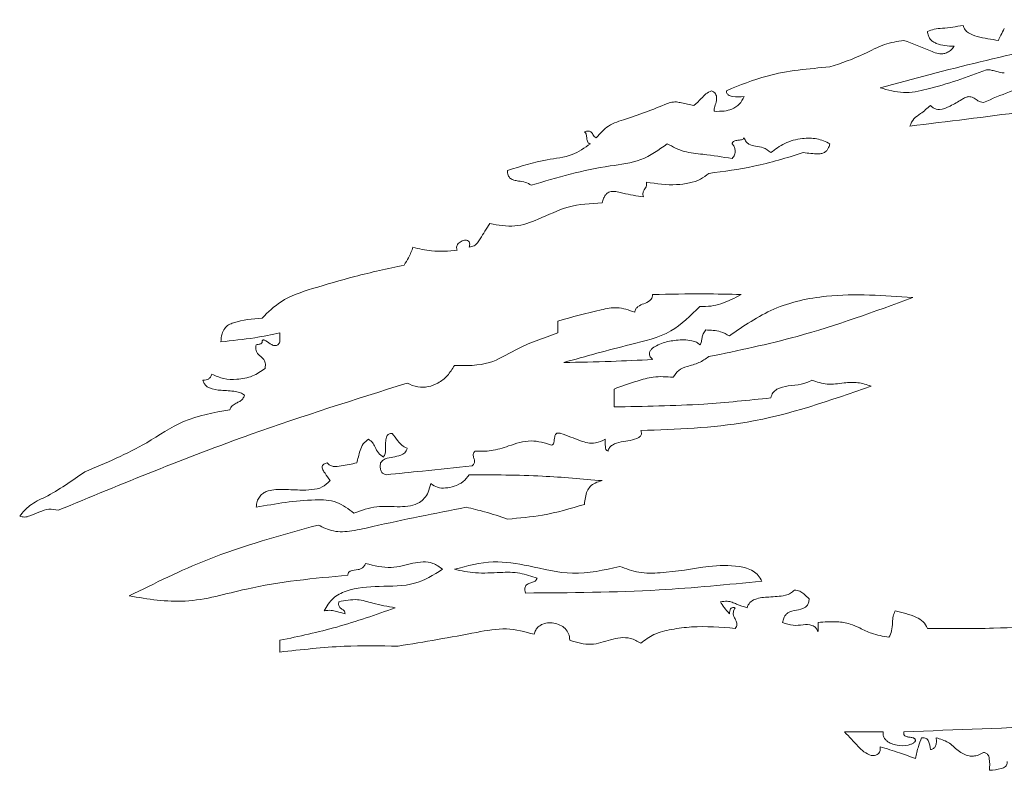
# Paper-space layout 'Sheet1' of a CAD drawing. Header units: millimetres. Extents: x 0 to 4318, y 0 to 2794.
# Tile 54 of 69: x 2489 to 2562, y 1346 to 1402. Entities that reach past the tile are written whole.
import ezdxf

# ---------------------------------------------------------------- set-up
doc = ezdxf.new("R2010")
doc.units = ezdxf.units.MM
doc.header["$LTSCALE"] = 5

psp = doc.layouts.new('Sheet1')

# ---------------------------------------------------------------- linework, layer by layer
at = {"color": 7, "linetype": 'Continuous', "lineweight": 15}
for p, q in [((2528.447, 1378.4), (2528.447, 1379.273)), ((2507.856, 1378.4), (2507.856, 1377.745)), ((2532.609, 1374.241), (2532.609, 1372.921)), ((2547.72, 1356.272), (2547.72, 1356.931)), ((2507.856, 1355.614), (2507.856, 1354.738)), ((2552.535, 1348.827), (2549.693, 1348.827))]:
    psp.add_line(p, q, dxfattribs=at)
for points, knots in [([(2552.321, 1396.58), (2557.248, 1397.894), (2566.318, 1400.312), (2575.657, 1401.211), (2579.922, 1401.621)], [0, 0, 0, 0, 0.543343, 1, 1, 1, 1]), ([(2558.464, 1401.189), (2557.956, 1401.109), (2557.248, 1400.996), (2556.346, 1400.949), (2555.99, 1400.81), (2555.824, 1400.745)], [0, 0, 0, 0, 0.575856, 0.802747, 1, 1, 1, 1]), ([(2555.824, 1400.745), (2555.841, 1400.638), (2555.871, 1400.438), (2556.019, 1400.178), (2556.227, 1399.986), (2556.795, 1399.695), (2557.347, 1399.67), (2557.803, 1399.649)], [0, 0, 0, 0, 0.129011, 0.241905, 0.350717, 0.464117, 1, 1, 1, 1]), ([(2561.08, 1400.087), (2560.554, 1400.16), (2559.794, 1400.265), (2558.948, 1400.552), (2558.596, 1400.871), (2558.509, 1401.082), (2558.464, 1401.189)], [0, 0, 0, 0, 0.534909, 0.773277, 0.883841, 1, 1, 1, 1]), ([(2561.521, 1400.966), (2561.436, 1400.804), (2561.284, 1400.513), (2561.142, 1400.217), (2561.08, 1400.087)], [0, 0, 0, 0, 0.558625, 1, 1, 1, 1]), ([(2554.073, 1400.087), (2553.592, 1400.009), (2552.554, 1399.842), (2550.842, 1398.87), (2549.456, 1398.405), (2548.603, 1398.118)], [0, 0, 0, 0, 0.2484798, 0.5369552, 1, 1, 1, 1]), ([(2557.803, 1399.649), (2557.716, 1399.543), (2557.558, 1399.351), (2557.262, 1399.159), (2556.91, 1399.066), (2556.492, 1399.118), (2555.556, 1399.533), (2554.738, 1399.838), (2554.073, 1400.087)], [0, 0, 0, 0, 0.0995, 0.180897, 0.253398, 0.361631, 0.480639, 1, 1, 1, 1]), ([(2548.603, 1398.118), (2547.027, 1397.984), (2544.378, 1397.76), (2541.922, 1396.761), (2540.927, 1396.357)], [0, 0, 0, 0, 0.594701, 1, 1, 1, 1]), ([(2560.21, 1397.894), (2558.76, 1397.366), (2556.762, 1396.637), (2554.037, 1396.082), (2552.893, 1396.414), (2552.321, 1396.58)], [0, 0, 0, 0, 0.569205, 0.784336, 1, 1, 1, 1]), ([(2561.521, 1397.68), (2561.465, 1397.68), (2561.339, 1397.682), (2561.094, 1397.743), (2560.802, 1397.82), (2560.491, 1397.906), (2560.297, 1397.898), (2560.21, 1397.894)], [0, 0, 0, 0, 0.124772, 0.282751, 0.564036, 0.806191, 1, 1, 1, 1]), ([(2539.831, 1396.357), (2539.682, 1396.285), (2539.389, 1396.144), (2539.02, 1395.696), (2538.71, 1395.431), (2538.52, 1395.269)], [0, 0, 0, 0, 0.285599, 0.562408, 1, 1, 1, 1]), ([(2540.058, 1394.828), (2540.049, 1394.836), (2540.031, 1394.853), (2540.018, 1394.889), (2540.011, 1394.968), (2540.064, 1395.18), (2540.163, 1395.441), (2540.22, 1395.741), (2540.205, 1395.954), (2540.127, 1396.127), (2540.004, 1396.262), (2539.892, 1396.323), (2539.831, 1396.357)], [0, 0, 0, 0, 0.020602, 0.041661, 0.065365, 0.158054, 0.415273, 0.55363, 0.687751, 0.7787, 0.879258, 1, 1, 1, 1]), ([(2540.927, 1396.357), (2540.932, 1396.315), (2540.941, 1396.236), (2540.989, 1396.132), (2541.074, 1396.039), (2541.208, 1395.968), (2541.603, 1395.883), (2541.954, 1395.906), (2542.244, 1395.925)], [0, 0, 0, 0, 0.081648, 0.152489, 0.219404, 0.323289, 0.440208, 1, 1, 1, 1]), ([(2572.92, 1396.357), (2569.59, 1395.811), (2563.475, 1394.808), (2557.322, 1394.071), (2554.519, 1393.735)], [0, 0, 0, 0, 0.544447, 1, 1, 1, 1]), ([(2559.983, 1395.487), (2560.621, 1395.759), (2561.772, 1396.251), (2562.963, 1396.633), (2563.493, 1396.804)], [0, 0, 0, 0, 0.5546005, 1, 1, 1, 1]), ([(2536.768, 1395.487), (2535.686, 1395.049), (2534.185, 1394.442), (2532.16, 1393.857), (2531.573, 1393.182), (2531.292, 1392.859)], [0, 0, 0, 0, 0.573461, 0.795418, 1, 1, 1, 1]), ([(2538.52, 1395.269), (2538.214, 1395.323), (2537.786, 1395.398), (2537.207, 1395.551), (2536.926, 1395.51), (2536.768, 1395.487)], [0, 0, 0, 0, 0.5263228, 0.7349463, 1, 1, 1, 1]), ([(2542.244, 1395.925), (2542.141, 1395.725), (2541.936, 1395.324), (2541.365, 1394.976), (2540.726, 1394.82), (2540.292, 1394.825), (2540.058, 1394.828)], [0, 0, 0, 0, 0.252863, 0.506026, 0.732644, 1, 1, 1, 1]), ([(2556.051, 1395.269), (2556.113, 1395.203), (2556.23, 1395.076), (2556.47, 1394.976), (2556.914, 1394.945), (2557.574, 1395.222), (2558.173, 1395.593), (2558.628, 1395.851), (2558.813, 1395.902), (2558.893, 1395.925)], [0, 0, 0, 0, 0.085839, 0.163028, 0.240529, 0.504508, 0.818427, 0.920615, 1, 1, 1, 1]), ([(2558.893, 1395.925), (2558.999, 1395.907), (2559.227, 1395.869), (2559.483, 1395.67), (2559.732, 1395.504), (2559.904, 1395.492), (2559.983, 1395.487)], [0, 0, 0, 0, 0.265763, 0.572804, 0.803614, 1, 1, 1, 1]), ([(2554.519, 1393.735), (2554.606, 1393.93), (2554.778, 1394.316), (2555.425, 1394.706), (2555.813, 1395.056), (2556.051, 1395.269)], [0, 0, 0, 0, 0.284412, 0.562132, 1, 1, 1, 1]), ([(2531.292, 1392.859), (2531.238, 1392.887), (2531.13, 1392.943), (2531.047, 1393.107), (2530.961, 1393.263), (2530.825, 1393.353), (2530.689, 1393.364), (2530.559, 1393.347), (2530.468, 1393.317), (2530.416, 1393.3)], [0, 0, 0, 0, 0.161603, 0.323077, 0.484452, 0.64727, 0.737761, 0.852166, 1, 1, 1, 1]), ([(2530.416, 1393.3), (2530.448, 1393.277), (2530.515, 1393.229), (2530.573, 1393.053), (2530.591, 1392.828), (2530.618, 1392.592), (2530.718, 1392.468), (2530.795, 1392.432), (2530.84, 1392.427), (2530.863, 1392.424)], [0, 0, 0, 0, 0.1088138, 0.2270721, 0.5025336, 0.7624339, 0.8737634, 0.932557, 1, 1, 1, 1]), ([(2541.362, 1392.424), (2541.366, 1392.447), (2541.372, 1392.49), (2541.412, 1392.564), (2541.539, 1392.657), (2541.774, 1392.68), (2542, 1392.697), (2542.175, 1392.758), (2542.222, 1392.826), (2542.244, 1392.859)], [0, 0, 0, 0, 0.0655556, 0.1232655, 0.2340146, 0.4955098, 0.7713948, 0.8895221, 1, 1, 1, 1]), ([(2542.244, 1392.859), (2542.289, 1392.758), (2542.371, 1392.577), (2542.66, 1392.328), (2543.113, 1392.238), (2543.708, 1392.175), (2544.042, 1391.909), (2544.223, 1391.766)], [0, 0, 0, 0, 0.138892, 0.251152, 0.46974, 0.713565, 1, 1, 1, 1]), ([(2544.223, 1391.766), (2544.554, 1392.015), (2545.251, 1392.54), (2546.46, 1392.838), (2547.639, 1392.864), (2548.285, 1392.569), (2548.603, 1392.424)], [0, 0, 0, 0, 0.262631, 0.552354, 0.77971, 1, 1, 1, 1]), ([(2530.863, 1392.424), (2530.422, 1392.117), (2529.456, 1391.446), (2527.243, 1391.248), (2525.685, 1390.752), (2524.725, 1390.446)], [0, 0, 0, 0, 0.24417, 0.534392, 1, 1, 1, 1]), ([(2526.465, 1389.352), (2528.387, 1389.916), (2531.051, 1390.699), (2534.659, 1391.049), (2535.923, 1391.969), (2536.548, 1392.424)], [0, 0, 0, 0, 0.566991, 0.785944, 1, 1, 1, 1]), ([(2536.548, 1392.424), (2536.959, 1392.204), (2537.788, 1391.761), (2539.467, 1391.641), (2540.645, 1391.444), (2541.362, 1391.325)], [0, 0, 0, 0, 0.278128, 0.560228, 1, 1, 1, 1]), ([(2541.362, 1391.325), (2541.428, 1391.415), (2541.562, 1391.598), (2541.587, 1391.921), (2541.525, 1392.21), (2541.416, 1392.353), (2541.362, 1392.424)], [0, 0, 0, 0, 0.275553, 0.556498, 0.778743, 1, 1, 1, 1]), ([(2548.603, 1392.424), (2548.574, 1392.332), (2548.523, 1392.167), (2548.402, 1391.959), (2548.241, 1391.792), (2548.016, 1391.687), (2547.462, 1391.659), (2547.002, 1391.718), (2546.63, 1391.766)], [0, 0, 0, 0, 0.121501, 0.219579, 0.301968, 0.412393, 0.524191, 1, 1, 1, 1]), ([(2546.63, 1391.766), (2545.414, 1391.39), (2543.121, 1390.68), (2540.741, 1390.373), (2539.623, 1390.228)], [0, 0, 0, 0, 0.5302, 1, 1, 1, 1]), ([(2524.725, 1390.446), (2524.72, 1390.321), (2524.71, 1390.099), (2524.916, 1389.833), (2525.204, 1389.717), (2525.584, 1389.638), (2526.039, 1389.607), (2526.33, 1389.433), (2526.465, 1389.352)], [0, 0, 0, 0, 0.1593752, 0.2830224, 0.4132173, 0.559179, 0.7955271, 1, 1, 1, 1]), ([(2539.623, 1390.228), (2539.427, 1390.069), (2539.005, 1389.725), (2538.161, 1389.494), (2536.82, 1389.307), (2535.759, 1389.463), (2535.016, 1389.573)], [0, 0, 0, 0, 0.155845, 0.336383, 0.535691, 1, 1, 1, 1]), ([(2535.016, 1389.573), (2535.023, 1389.49), (2535.036, 1389.344), (2534.941, 1389.158), (2534.844, 1389.035), (2534.779, 1388.917), (2534.747, 1388.797), (2534.747, 1388.646), (2534.774, 1388.54), (2534.79, 1388.479)], [0, 0, 0, 0, 0.209677, 0.370451, 0.522921, 0.615259, 0.716781, 0.839854, 1, 1, 1, 1]), ([(2534.79, 1388.479), (2534.28, 1388.561), (2533.626, 1388.665), (2532.866, 1388.869), (2532.483, 1388.908), (2532.168, 1388.821), (2531.958, 1388.623), (2531.813, 1388.364), (2531.758, 1388.155), (2531.727, 1388.038)], [0, 0, 0, 0, 0.433469, 0.555926, 0.661015, 0.753679, 0.819129, 0.898408, 1, 1, 1, 1]), ([(2531.727, 1388.038), (2530.871, 1387.992), (2529.206, 1387.901), (2527.197, 1386.868), (2525.251, 1386.162), (2524.03, 1386.39), (2523.409, 1386.507)], [0, 0, 0, 0, 0.295196, 0.574389, 0.783426, 1, 1, 1, 1]), ([(2523.409, 1386.507), (2523.164, 1386.135), (2522.855, 1385.666), (2522.515, 1385.081), (2522.237, 1384.834), (2521.998, 1384.778), (2521.871, 1384.749)], [0, 0, 0, 0, 0.554036, 0.698433, 0.840735, 1, 1, 1, 1]), ([(2521.871, 1384.749), (2521.886, 1384.803), (2521.913, 1384.899), (2521.914, 1385.035), (2521.882, 1385.142), (2521.808, 1385.23), (2521.682, 1385.279), (2521.462, 1385.274), (2521.24, 1385.181), (2521.06, 1385.027), (2520.974, 1384.894), (2520.94, 1384.764), (2520.944, 1384.642), (2520.978, 1384.568), (2520.995, 1384.528)], [0, 0, 0, 0, 0.090445, 0.160795, 0.217226, 0.267046, 0.342122, 0.426749, 0.618091, 0.715486, 0.808279, 0.868724, 0.931001, 1, 1, 1, 1]), ([(2517.712, 1384.749), (2517.616, 1384.483), (2517.449, 1384.018), (2517.174, 1383.61), (2517.057, 1383.435)], [0, 0, 0, 0, 0.57303, 1, 1, 1, 1]), ([(2520.995, 1384.528), (2520.355, 1384.472), (2519.247, 1384.376), (2518.168, 1384.638), (2517.712, 1384.749)], [0, 0, 0, 0, 0.577233, 1, 1, 1, 1]), ([(2517.057, 1383.435), (2515.835, 1383.166), (2513.55, 1382.663), (2511.307, 1381.996), (2510.264, 1381.686)], [0, 0, 0, 0, 0.534632, 1, 1, 1, 1]), ([(2510.264, 1381.686), (2509.447, 1381.427), (2508.031, 1380.976), (2506.979, 1379.939), (2506.533, 1379.5)], [0, 0, 0, 0, 0.576337, 1, 1, 1, 1]), ([(2534.14, 1379.934), (2534.16, 1380.02), (2534.196, 1380.183), (2534.438, 1380.422), (2534.817, 1380.566), (2535.176, 1380.712), (2535.363, 1380.911), (2535.442, 1381.066), (2535.456, 1381.185), (2535.463, 1381.248)], [0, 0, 0, 0, 0.130498, 0.247514, 0.494873, 0.741614, 0.82061, 0.903879, 1, 1, 1, 1]), ([(2535.463, 1381.248), (2536.741, 1381.275), (2538.93, 1381.32), (2541.119, 1381.269), (2542.03, 1381.248)], [0, 0, 0, 0, 0.5837, 1, 1, 1, 1]), ([(2542.03, 1381.248), (2541.534, 1380.991), (2540.824, 1380.624), (2539.77, 1380.356), (2539.248, 1380.365), (2538.967, 1380.369)], [0, 0, 0, 0, 0.517004, 0.74009, 1, 1, 1, 1]), ([(2554.734, 1381.025), (2551.901, 1379.982), (2546.964, 1378.166), (2541.816, 1377.097), (2539.623, 1376.642)], [0, 0, 0, 0, 0.573893, 1, 1, 1, 1]), ([(2541.154, 1378.183), (2542.213, 1378.917), (2544.385, 1380.423), (2549.139, 1381.43), (2552.607, 1381.179), (2554.734, 1381.025)], [0, 0, 0, 0, 0.269227, 0.55193, 1, 1, 1, 1]), ([(2528.447, 1379.273), (2529.499, 1379.571), (2530.934, 1379.976), (2532.89, 1380.381), (2533.707, 1380.089), (2534.14, 1379.934)], [0, 0, 0, 0, 0.564502, 0.769368, 1, 1, 1, 1]), ([(2538.967, 1380.369), (2538.288, 1379.687), (2536.855, 1378.246), (2533.146, 1377.402), (2530.513, 1376.666), (2528.882, 1376.21)], [0, 0, 0, 0, 0.255264, 0.538707, 1, 1, 1, 1]), ([(2506.533, 1379.5), (2505.817, 1379.441), (2504.968, 1379.371), (2504.046, 1379.019), (2503.736, 1378.73), (2503.533, 1378.287), (2503.493, 1377.941), (2503.471, 1377.745)], [0, 0, 0, 0, 0.539253, 0.639793, 0.737716, 0.851191, 1, 1, 1, 1]), ([(2503.471, 1377.745), (2504.314, 1377.828), (2505.787, 1377.974), (2507.236, 1378.272), (2507.856, 1378.4)], [0, 0, 0, 0, 0.572351, 1, 1, 1, 1]), ([(2520.775, 1375.99), (2521.668, 1375.972), (2523.285, 1375.939), (2525.64, 1377.419), (2527.376, 1378.026), (2528.447, 1378.4)], [0, 0, 0, 0, 0.3211333, 0.5812815, 1, 1, 1, 1]), ([(2538.967, 1377.521), (2538.996, 1377.553), (2539.058, 1377.621), (2539.095, 1377.809), (2539.122, 1378.045), (2539.198, 1378.352), (2539.331, 1378.524), (2539.402, 1378.617)], [0, 0, 0, 0, 0.105667, 0.227304, 0.462546, 0.709369, 1, 1, 1, 1]), ([(2539.402, 1378.617), (2539.777, 1378.608), (2540.397, 1378.591), (2540.939, 1378.299), (2541.154, 1378.183)], [0, 0, 0, 0, 0.603493, 1, 1, 1, 1]), ([(2506.099, 1377.521), (2506.086, 1377.445), (2506.062, 1377.308), (2506.078, 1377.117), (2506.166, 1376.873), (2506.429, 1376.65), (2506.691, 1376.426), (2506.776, 1376.18), (2506.791, 1375.987), (2506.767, 1375.849), (2506.754, 1375.772)], [0, 0, 0, 0, 0.115658, 0.207895, 0.28616, 0.498669, 0.711462, 0.790181, 0.88323, 1, 1, 1, 1]), ([(2506.533, 1377.745), (2506.532, 1377.728), (2506.53, 1377.698), (2506.513, 1377.658), (2506.483, 1377.621), (2506.436, 1377.591), (2506.306, 1377.551), (2506.192, 1377.534), (2506.099, 1377.521)], [0, 0, 0, 0, 0.090065, 0.16813, 0.241163, 0.352512, 0.47348, 1, 1, 1, 1]), ([(2507.856, 1377.745), (2507.835, 1377.697), (2507.796, 1377.612), (2507.71, 1377.516), (2507.571, 1377.442), (2507.355, 1377.47), (2507.06, 1377.626), (2506.848, 1377.809), (2506.663, 1377.877), (2506.622, 1377.883), (2506.586, 1377.875), (2506.561, 1377.852), (2506.54, 1377.808), (2506.536, 1377.77), (2506.533, 1377.745)], [0, 0, 0, 0, 0.093951, 0.168087, 0.231368, 0.372233, 0.535952, 0.838746, 0.868385, 0.892809, 0.913762, 0.931737, 0.95324, 1, 1, 1, 1]), ([(2535.463, 1376.431), (2535.418, 1376.475), (2535.336, 1376.555), (2535.253, 1376.694), (2535.213, 1376.852), (2535.251, 1377.034), (2535.423, 1377.265), (2535.766, 1377.486), (2536.378, 1377.724), (2537.263, 1377.898), (2538.108, 1377.902), (2538.715, 1377.736), (2538.888, 1377.588), (2538.967, 1377.521)], [0, 0, 0, 0, 0.040228, 0.073355, 0.101961, 0.14253, 0.187676, 0.282279, 0.39912, 0.606603, 0.855642, 0.934445, 1, 1, 1, 1]), ([(2539.623, 1376.642), (2539.388, 1376.477), (2538.898, 1376.132), (2538.094, 1375.956), (2537.361, 1375.681), (2537.11, 1375.301), (2536.988, 1375.117)], [0, 0, 0, 0, 0.273218, 0.571434, 0.792188, 1, 1, 1, 1]), ([(2517.271, 1374.676), (2517.531, 1374.562), (2518.03, 1374.344), (2518.846, 1374.378), (2519.611, 1374.67), (2520.306, 1375.207), (2520.618, 1375.728), (2520.775, 1375.99)], [0, 0, 0, 0, 0.201262, 0.385907, 0.567113, 0.782988, 1, 1, 1, 1]), ([(2528.882, 1376.21), (2530.05, 1376.23), (2532.245, 1376.268), (2534.438, 1376.379), (2535.463, 1376.431)], [0, 0, 0, 0, 0.532221, 1, 1, 1, 1]), ([(2502.815, 1375.334), (2502.786, 1375.263), (2502.729, 1375.125), (2502.568, 1374.977), (2502.367, 1374.9), (2502.229, 1374.895), (2502.154, 1374.893)], [0, 0, 0, 0, 0.264962, 0.519016, 0.738375, 1, 1, 1, 1]), ([(2506.754, 1375.772), (2506.452, 1375.561), (2505.821, 1375.12), (2504.732, 1374.929), (2503.691, 1374.964), (2503.105, 1375.212), (2502.815, 1375.334)], [0, 0, 0, 0, 0.26141, 0.547129, 0.775745, 1, 1, 1, 1]), ([(2536.988, 1375.117), (2536.492, 1375.151), (2535.588, 1375.215), (2534.129, 1374.785), (2533.179, 1374.445), (2532.609, 1374.241)], [0, 0, 0, 0, 0.327552, 0.596913, 1, 1, 1, 1]), ([(2491.416, 1365.252), (2496.16, 1367.209), (2504.648, 1370.711), (2513.407, 1373.462), (2517.271, 1374.676)], [0, 0, 0, 0, 0.558891, 1, 1, 1, 1]), ([(2502.154, 1374.893), (2502.179, 1374.806), (2502.227, 1374.639), (2502.403, 1374.442), (2502.805, 1374.208), (2503.561, 1374.129), (2504.331, 1374.106), (2504.924, 1373.984), (2505.127, 1373.857), (2505.222, 1373.797)], [0, 0, 0, 0, 0.078297, 0.149827, 0.223204, 0.479925, 0.792977, 0.902301, 1, 1, 1, 1]), ([(2551.665, 1374.458), (2548.631, 1373.395), (2543.091, 1371.454), (2537.232, 1371.256), (2534.582, 1371.166)], [0, 0, 0, 0, 0.547581, 1, 1, 1, 1]), ([(2544.223, 1373.582), (2544.263, 1373.718), (2544.342, 1373.98), (2544.804, 1374.342), (2545.546, 1374.498), (2546.449, 1374.544), (2547.011, 1374.782), (2547.273, 1374.893)], [0, 0, 0, 0, 0.1187677, 0.2294234, 0.480923, 0.7576286, 1, 1, 1, 1]), ([(2547.273, 1374.893), (2547.642, 1374.769), (2548.416, 1374.509), (2549.569, 1374.699), (2550.682, 1374.778), (2551.338, 1374.565), (2551.665, 1374.458)], [0, 0, 0, 0, 0.257351, 0.541243, 0.770974, 1, 1, 1, 1]), ([(2505.222, 1373.797), (2505.191, 1373.696), (2505.13, 1373.5), (2504.873, 1373.318), (2504.598, 1373.182), (2504.286, 1373.027), (2504.183, 1372.811), (2504.132, 1372.703)], [0, 0, 0, 0, 0.193513, 0.374716, 0.563792, 0.781771, 1, 1, 1, 1]), ([(2532.609, 1372.921), (2534.825, 1372.953), (2538.707, 1373.009), (2542.567, 1373.41), (2544.223, 1373.582)], [0, 0, 0, 0, 0.57105, 1, 1, 1, 1]), ([(2504.132, 1372.703), (2502.96, 1372.494), (2500.74, 1372.099), (2497.489, 1369.809), (2494.957, 1368.756), (2493.394, 1368.106)], [0, 0, 0, 0, 0.300102, 0.568219, 1, 1, 1, 1]), ([(2516.181, 1370.955), (2516.133, 1370.955), (2516.045, 1370.955), (2515.925, 1370.914), (2515.835, 1370.845), (2515.722, 1370.677), (2515.68, 1370.354), (2515.69, 1369.924), (2515.685, 1369.562), (2515.614, 1369.31), (2515.55, 1369.233), (2515.519, 1369.197)], [0, 0, 0, 0, 0.068799, 0.126114, 0.178069, 0.230523, 0.413564, 0.629353, 0.857105, 0.932162, 1, 1, 1, 1]), ([(2517.271, 1369.858), (2517.135, 1369.923), (2516.866, 1370.051), (2516.529, 1370.464), (2516.313, 1370.768), (2516.181, 1370.955)], [0, 0, 0, 0, 0.284845, 0.56122, 1, 1, 1, 1]), ([(2528.667, 1370.955), (2528.628, 1370.964), (2528.556, 1370.981), (2528.456, 1370.983), (2528.375, 1370.964), (2528.299, 1370.916), (2528.24, 1370.825), (2528.2, 1370.671), (2528.182, 1370.47), (2528.158, 1370.278), (2528.092, 1370.134), (2528.032, 1370.095), (2528.003, 1370.076)], [0, 0, 0, 0, 0.094131, 0.168807, 0.229743, 0.283469, 0.372958, 0.473076, 0.647622, 0.837841, 0.920371, 1, 1, 1, 1]), ([(2531.953, 1370.514), (2531.72, 1370.408), (2531.308, 1370.221), (2530.657, 1370.21), (2529.811, 1370.527), (2529.154, 1370.773), (2528.667, 1370.955)], [0, 0, 0, 0, 0.2209195, 0.3892431, 0.5477475, 1, 1, 1, 1]), ([(2534.582, 1371.166), (2534.599, 1371.127), (2534.63, 1371.056), (2534.648, 1370.948), (2534.632, 1370.838), (2534.561, 1370.729), (2534.104, 1370.424), (2533.336, 1370.414), (2532.594, 1370.184), (2532.247, 1369.916), (2532.19, 1369.728), (2532.162, 1369.635)], [0, 0, 0, 0, 0.039627, 0.072251, 0.10063, 0.141885, 0.18853, 0.607389, 0.820668, 0.911212, 1, 1, 1, 1]), ([(2514.423, 1370.514), (2514.275, 1370.414), (2513.968, 1370.207), (2513.742, 1369.544), (2513.626, 1369.064), (2513.553, 1368.762)], [0, 0, 0, 0, 0.25874, 0.534012, 1, 1, 1, 1]), ([(2515.519, 1369.197), (2515.384, 1369.288), (2515.108, 1369.476), (2514.932, 1369.908), (2514.74, 1370.292), (2514.528, 1370.44), (2514.423, 1370.514)], [0, 0, 0, 0, 0.274972, 0.560933, 0.783478, 1, 1, 1, 1]), ([(2528.003, 1370.076), (2527.49, 1370.235), (2526.418, 1370.567), (2524.904, 1370.054), (2523.557, 1369.61), (2522.706, 1369.627), (2522.306, 1369.635)], [0, 0, 0, 0, 0.270436, 0.564753, 0.795184, 1, 1, 1, 1]), ([(2532.162, 1369.635), (2532.129, 1369.646), (2532.066, 1369.67), (2531.98, 1369.791), (2531.95, 1370.083), (2531.952, 1370.336), (2531.953, 1370.514)], [0, 0, 0, 0, 0.106089, 0.206432, 0.442632, 1, 1, 1, 1]), ([(2515.299, 1368.762), (2515.363, 1368.842), (2515.498, 1369.008), (2515.889, 1369.142), (2516.378, 1369.225), (2516.839, 1369.318), (2517.107, 1369.51), (2517.225, 1369.665), (2517.255, 1369.792), (2517.271, 1369.858)], [0, 0, 0, 0, 0.1269355, 0.2642603, 0.5035886, 0.7613502, 0.838, 0.9147217, 1, 1, 1, 1]), ([(2522.306, 1369.635), (2522.278, 1369.605), (2522.226, 1369.551), (2522.179, 1369.457), (2522.157, 1369.308), (2522.231, 1369.113), (2522.287, 1368.905), (2522.244, 1368.746), (2522.182, 1368.64), (2522.12, 1368.576), (2522.085, 1368.541)], [0, 0, 0, 0, 0.1027128, 0.1855455, 0.258276, 0.4725831, 0.6954266, 0.7786117, 0.876855, 1, 1, 1, 1]), ([(2511.348, 1368.762), (2511.3, 1368.748), (2511.214, 1368.723), (2511.106, 1368.667), (2511.031, 1368.602), (2510.979, 1368.509), (2510.978, 1368.379), (2511.05, 1368.195), (2511.266, 1367.891), (2511.448, 1367.629), (2511.574, 1367.448)], [0, 0, 0, 0, 0.088154, 0.1577728, 0.2138819, 0.2621727, 0.3417938, 0.4342757, 0.6076981, 1, 1, 1, 1]), ([(2513.553, 1368.762), (2513.17, 1368.686), (2512.595, 1368.571), (2511.918, 1368.469), (2511.543, 1368.57), (2511.414, 1368.697), (2511.348, 1368.762)], [0, 0, 0, 0, 0.510942, 0.766663, 0.88185, 1, 1, 1, 1]), ([(2515.734, 1367.889), (2515.689, 1367.897), (2515.605, 1367.913), (2515.494, 1367.971), (2515.408, 1368.054), (2515.323, 1368.201), (2515.277, 1368.445), (2515.291, 1368.649), (2515.299, 1368.762)], [0, 0, 0, 0, 0.123071, 0.232539, 0.336582, 0.443952, 0.690884, 1, 1, 1, 1]), ([(2522.085, 1368.541), (2520.862, 1368.413), (2518.746, 1368.19), (2516.628, 1367.978), (2515.734, 1367.889)], [0, 0, 0, 0, 0.5778, 1, 1, 1, 1]), ([(2493.394, 1368.106), (2492.449, 1367.434), (2491.151, 1366.511), (2489.326, 1365.714), (2488.809, 1365.1), (2488.574, 1364.82)], [0, 0, 0, 0, 0.594162, 0.815401, 1, 1, 1, 1]), ([(2519.029, 1367.227), (2519.189, 1367.122), (2519.521, 1366.904), (2520.151, 1366.88), (2520.8, 1367.018), (2521.446, 1367.322), (2521.734, 1367.706), (2521.871, 1367.889)], [0, 0, 0, 0, 0.1743108, 0.3620616, 0.5608566, 0.7915097, 1, 1, 1, 1]), ([(2521.871, 1367.889), (2523.684, 1367.88), (2526.976, 1367.865), (2530.254, 1367.577), (2531.727, 1367.448)], [0, 0, 0, 0, 0.550835, 1, 1, 1, 1]), ([(2511.574, 1367.448), (2511.388, 1367.27), (2511.006, 1366.905), (2510.176, 1366.756), (2509.174, 1366.742), (2508.058, 1366.824), (2507.086, 1366.774), (2506.547, 1366.485), (2506.307, 1366.235), (2506.145, 1365.888), (2506.115, 1365.623), (2506.099, 1365.479)], [0, 0, 0, 0, 0.118305, 0.243425, 0.381194, 0.591608, 0.771923, 0.823828, 0.875357, 0.931992, 1, 1, 1, 1]), ([(2513.332, 1365.037), (2513.891, 1365.241), (2514.997, 1365.644), (2516.437, 1365.484), (2517.505, 1365.553), (2518.142, 1365.76), (2518.585, 1366.137), (2518.88, 1366.622), (2518.976, 1367.012), (2519.029, 1367.227)], [0, 0, 0, 0, 0.264976, 0.524523, 0.641617, 0.748098, 0.819516, 0.900302, 1, 1, 1, 1]), ([(2531.727, 1367.448), (2531.546, 1367.401), (2531.221, 1367.318), (2530.833, 1367.04), (2530.498, 1366.509), (2530.45, 1366.034), (2530.416, 1365.693)], [0, 0, 0, 0, 0.2322777, 0.4150591, 0.5803194, 1, 1, 1, 1]), ([(2506.099, 1365.479), (2507.533, 1365.733), (2509.491, 1366.079), (2512.089, 1366.004), (2512.928, 1365.352), (2513.332, 1365.037)], [0, 0, 0, 0, 0.58606, 0.800313, 1, 1, 1, 1]), ([(2530.416, 1365.693), (2529.387, 1365.386), (2527.525, 1364.832), (2525.59, 1364.674), (2524.725, 1364.603)], [0, 0, 0, 0, 0.552926, 1, 1, 1, 1]), ([(2488.574, 1364.82), (2488.692, 1364.785), (2488.946, 1364.709), (2489.46, 1364.875), (2490.029, 1365.124), (2490.726, 1365.397), (2491.189, 1365.3), (2491.416, 1365.252)], [0, 0, 0, 0, 0.122524, 0.264838, 0.528413, 0.769407, 1, 1, 1, 1]), ([(2521.657, 1365.479), (2519.339, 1365.024), (2516.501, 1364.468), (2513.27, 1363.702), (2511.843, 1363.595), (2511.06, 1363.978), (2510.692, 1364.158)], [0, 0, 0, 0, 0.629737, 0.770981, 0.892235, 1, 1, 1, 1]), ([(2524.725, 1364.603), (2524.158, 1364.79), (2523.147, 1365.124), (2522.111, 1365.37), (2521.657, 1365.479)], [0, 0, 0, 0, 0.561231, 1, 1, 1, 1]), ([(2510.692, 1364.158), (2507.917, 1363.399), (2503.082, 1362.076), (2498.595, 1359.851), (2496.684, 1358.903)], [0, 0, 0, 0, 0.57407, 1, 1, 1, 1]), ([(2512.891, 1360.437), (2512.893, 1360.474), (2512.897, 1360.541), (2512.93, 1360.631), (2512.985, 1360.697), (2513.209, 1360.836), (2513.54, 1360.808), (2513.883, 1360.92), (2514.09, 1361.071), (2514.163, 1361.23), (2514.202, 1361.316)], [0, 0, 0, 0, 0.063942, 0.116387, 0.163529, 0.211047, 0.568819, 0.700733, 0.837473, 1, 1, 1, 1]), ([(2514.202, 1361.316), (2514.837, 1361.151), (2516.008, 1360.845), (2517.417, 1361.287), (2518.44, 1361.459), (2519.245, 1361.372), (2519.671, 1361.048), (2519.899, 1360.875)], [0, 0, 0, 0, 0.326918, 0.602649, 0.732288, 0.856939, 1, 1, 1, 1]), ([(2533.044, 1361.096), (2531.87, 1360.823), (2529.608, 1360.297), (2526.509, 1361.133), (2523.553, 1361.613), (2521.734, 1361.13), (2520.775, 1360.875)], [0, 0, 0, 0, 0.286124, 0.551134, 0.763245, 1, 1, 1, 1]), ([(2543.561, 1359.993), (2543.482, 1360.146), (2543.326, 1360.449), (2542.757, 1360.882), (2541.496, 1361.23), (2540.379, 1361.15), (2539.623, 1361.096)], [0, 0, 0, 0, 0.117422, 0.232249, 0.480558, 1, 1, 1, 1]), ([(2519.899, 1360.875), (2519.23, 1360.462), (2517.801, 1359.578), (2515.248, 1359.661), (2513.184, 1359.498), (2511.705, 1358.795), (2511.326, 1358.139), (2511.134, 1357.806)], [0, 0, 0, 0, 0.2394275, 0.5114776, 0.7698602, 0.8832202, 1, 1, 1, 1]), ([(2520.775, 1360.875), (2521.296, 1360.766), (2522.421, 1360.531), (2524.049, 1360.662), (2525.606, 1360.667), (2526.489, 1360.365), (2526.912, 1360.22)], [0, 0, 0, 0, 0.255615, 0.552414, 0.785321, 1, 1, 1, 1]), ([(2539.623, 1361.096), (2538.429, 1360.902), (2536.718, 1360.624), (2534.46, 1360.559), (2533.504, 1360.922), (2533.044, 1361.096)], [0, 0, 0, 0, 0.54479, 0.781132, 1, 1, 1, 1]), ([(2496.684, 1358.903), (2498.072, 1358.672), (2501.001, 1358.186), (2506.319, 1359.835), (2510.373, 1360.207), (2512.891, 1360.437)], [0, 0, 0, 0, 0.254215, 0.536586, 1, 1, 1, 1]), ([(2526.912, 1360.22), (2526.867, 1360.141), (2526.774, 1359.979), (2526.495, 1359.892), (2526.237, 1359.811), (2526.044, 1359.662), (2525.991, 1359.481), (2525.992, 1359.31), (2526.025, 1359.189), (2526.043, 1359.12)], [0, 0, 0, 0, 0.164757, 0.340045, 0.519416, 0.68353, 0.765006, 0.866621, 1, 1, 1, 1]), ([(2526.043, 1359.12), (2529.348, 1359.14), (2535.201, 1359.175), (2541.026, 1359.745), (2543.561, 1359.993)], [0, 0, 0, 0, 0.564659, 1, 1, 1, 1]), ([(2542.459, 1358.024), (2542.517, 1358.166), (2542.633, 1358.448), (2543.234, 1358.766), (2544.142, 1358.835), (2545.034, 1358.865), (2545.694, 1359.062), (2545.884, 1359.249), (2545.975, 1359.338)], [0, 0, 0, 0, 0.113241, 0.224722, 0.489838, 0.800365, 0.904896, 1, 1, 1, 1]), ([(2545.975, 1359.338), (2546.111, 1359.319), (2546.367, 1359.283), (2546.721, 1359.015), (2546.935, 1358.81), (2547.065, 1358.685)], [0, 0, 0, 0, 0.312753, 0.583581, 1, 1, 1, 1]), ([(2512.677, 1357.586), (2512.674, 1357.619), (2512.67, 1357.68), (2512.635, 1357.762), (2512.551, 1357.868), (2512.422, 1357.942), (2512.296, 1358.038), (2512.23, 1358.128), (2512.202, 1358.231), (2512.202, 1358.344), (2512.22, 1358.423), (2512.23, 1358.468)], [0, 0, 0, 0, 0.092156, 0.171075, 0.244979, 0.467246, 0.57761, 0.68865, 0.771951, 0.872547, 1, 1, 1, 1]), ([(2512.23, 1358.468), (2512.687, 1358.562), (2513.531, 1358.737), (2514.901, 1358.288), (2515.839, 1358.122), (2516.395, 1358.024)], [0, 0, 0, 0, 0.323814, 0.598785, 1, 1, 1, 1]), ([(2540.492, 1358.468), (2540.656, 1358.49), (2540.948, 1358.529), (2541.355, 1358.451), (2541.822, 1358.223), (2542.195, 1358.106), (2542.459, 1358.024)], [0, 0, 0, 0, 0.240205, 0.428903, 0.596507, 1, 1, 1, 1]), ([(2541.154, 1357.586), (2541.017, 1357.737), (2540.768, 1358.011), (2540.577, 1358.327), (2540.492, 1358.468)], [0, 0, 0, 0, 0.552753, 1, 1, 1, 1]), ([(2547.065, 1358.685), (2547.052, 1358.585), (2547.029, 1358.405), (2546.913, 1358.176), (2546.632, 1357.929), (2546.109, 1357.857), (2545.583, 1357.758), (2545.291, 1357.487), (2545.156, 1357.239), (2545.119, 1357.041), (2545.099, 1356.931)], [0, 0, 0, 0, 0.104436, 0.186353, 0.258488, 0.481702, 0.713371, 0.793002, 0.884696, 1, 1, 1, 1]), ([(2516.395, 1358.024), (2514.964, 1357.515), (2512.171, 1356.522), (2509.271, 1355.911), (2507.856, 1355.614)], [0, 0, 0, 0, 0.51222, 1, 1, 1, 1]), ([(2511.134, 1357.806), (2511.307, 1357.828), (2511.619, 1357.867), (2512.132, 1357.73), (2512.472, 1357.64), (2512.677, 1357.586)], [0, 0, 0, 0, 0.328518, 0.594103, 1, 1, 1, 1]), ([(2541.589, 1358.024), (2541.547, 1358.032), (2541.474, 1358.046), (2541.371, 1358.036), (2541.291, 1357.999), (2541.216, 1357.915), (2541.171, 1357.771), (2541.16, 1357.65), (2541.154, 1357.586)], [0, 0, 0, 0, 0.1690608, 0.2998398, 0.4093619, 0.5125533, 0.7394983, 1, 1, 1, 1]), ([(2541.589, 1356.496), (2541.62, 1356.539), (2541.677, 1356.618), (2541.717, 1356.75), (2541.714, 1356.955), (2541.564, 1357.208), (2541.435, 1357.48), (2541.443, 1357.71), (2541.491, 1357.869), (2541.554, 1357.969), (2541.589, 1358.024)], [0, 0, 0, 0, 0.0973422, 0.1765302, 0.2477797, 0.4667243, 0.6998355, 0.7844751, 0.8815568, 1, 1, 1, 1]), ([(2552.976, 1355.834), (2553.05, 1355.994), (2553.211, 1356.342), (2553.23, 1356.888), (2553.267, 1357.393), (2553.373, 1357.675), (2553.423, 1357.806)], [0, 0, 0, 0, 0.2577918, 0.55891, 0.7936687, 1, 1, 1, 1]), ([(2553.423, 1357.806), (2553.96, 1357.677), (2554.689, 1357.502), (2555.547, 1357.03), (2555.732, 1356.673), (2555.824, 1356.496)], [0, 0, 0, 0, 0.584721, 0.793223, 1, 1, 1, 1]), ([(2526.698, 1356.058), (2526.728, 1356.164), (2526.787, 1356.368), (2526.984, 1356.614), (2527.275, 1356.815), (2527.676, 1356.926), (2528.149, 1356.911), (2528.606, 1356.769), (2528.999, 1356.503), (2529.289, 1356.103), (2529.311, 1355.78), (2529.323, 1355.614)], [0, 0, 0, 0, 0.0877821, 0.1681381, 0.2468017, 0.3676979, 0.4936638, 0.6210405, 0.7458356, 0.8686765, 1, 1, 1, 1]), ([(2545.099, 1356.931), (2545.354, 1356.841), (2545.848, 1356.667), (2546.577, 1356.776), (2547.126, 1356.794), (2547.448, 1356.638), (2547.611, 1356.484), (2547.682, 1356.346), (2547.72, 1356.272)], [0, 0, 0, 0, 0.279036, 0.541716, 0.768389, 0.83812, 0.91256, 1, 1, 1, 1]), ([(2547.72, 1356.931), (2548.194, 1356.971), (2548.989, 1357.04), (2550.043, 1356.875), (2550.866, 1356.507), (2551.78, 1356.043), (2552.537, 1355.911), (2552.976, 1355.834)], [0, 0, 0, 0, 0.261511, 0.438085, 0.580053, 0.756293, 1, 1, 1, 1]), ([(2516.615, 1355.182), (2518.552, 1355.505), (2521.206, 1355.949), (2524.608, 1356.626), (2526.011, 1356.244), (2526.698, 1356.058)], [0, 0, 0, 0, 0.579359, 0.793989, 1, 1, 1, 1]), ([(2534.582, 1355.399), (2534.894, 1355.632), (2535.576, 1356.14), (2536.909, 1356.45), (2538.926, 1356.708), (2540.508, 1356.582), (2541.589, 1356.496)], [0, 0, 0, 0, 0.1593384, 0.3478446, 0.5544675, 1, 1, 1, 1]), ([(2555.824, 1356.496), (2557.456, 1356.48), (2560.454, 1356.453), (2563.447, 1356.634), (2564.81, 1356.716)], [0, 0, 0, 0, 0.544356, 1, 1, 1, 1]), ([(2529.323, 1355.614), (2529.854, 1355.452), (2530.871, 1355.141), (2532.114, 1355.619), (2533.074, 1355.828), (2533.874, 1355.81), (2534.336, 1355.542), (2534.582, 1355.399)], [0, 0, 0, 0, 0.29817, 0.571169, 0.708793, 0.845204, 1, 1, 1, 1]), ([(2507.856, 1354.738), (2509.44, 1354.919), (2512.351, 1355.252), (2515.28, 1355.204), (2516.615, 1355.182)], [0, 0, 0, 0, 0.543972, 1, 1, 1, 1]), ([(2580.148, 1349.917), (2575.324, 1349.703), (2566.633, 1349.316), (2557.94, 1348.977), (2554.073, 1348.827)], [0, 0, 0, 0, 0.55507, 1, 1, 1, 1]), ([(2549.693, 1348.827), (2550.023, 1348.465), (2550.484, 1347.96), (2551.107, 1347.309), (2551.476, 1347.15), (2551.665, 1347.069)], [0, 0, 0, 0, 0.553043, 0.771061, 1, 1, 1, 1]), ([(2554.948, 1348.171), (2554.91, 1348.122), (2554.828, 1348.015), (2554.634, 1347.915), (2554.223, 1347.787), (2553.703, 1347.789), (2553.167, 1347.932), (2552.849, 1348.108), (2552.646, 1348.328), (2552.534, 1348.564), (2552.535, 1348.737), (2552.535, 1348.827)], [0, 0, 0, 0, 0.060544, 0.130117, 0.209547, 0.482728, 0.622006, 0.751692, 0.832533, 0.912862, 1, 1, 1, 1]), ([(2554.073, 1348.827), (2554.068, 1348.793), (2554.061, 1348.731), (2554.074, 1348.645), (2554.108, 1348.578), (2554.195, 1348.492), (2554.38, 1348.444), (2554.609, 1348.422), (2554.795, 1348.381), (2554.892, 1348.305), (2554.933, 1348.245), (2554.943, 1348.197), (2554.948, 1348.171)], [0, 0, 0, 0, 0.082557, 0.149116, 0.206375, 0.26067, 0.440373, 0.64396, 0.827576, 0.88254, 0.937858, 1, 1, 1, 1]), ([(2554.948, 1346.857), (2555.008, 1347.159), (2555.113, 1347.683), (2555.311, 1348.178), (2555.395, 1348.389)], [0, 0, 0, 0, 0.57584, 1, 1, 1, 1]), ([(2555.395, 1348.389), (2555.459, 1348.392), (2555.573, 1348.399), (2555.728, 1348.348), (2555.839, 1348.254), (2555.99, 1347.987), (2556.024, 1347.726), (2556.051, 1347.513)], [0, 0, 0, 0, 0.151698, 0.272425, 0.381102, 0.492376, 1, 1, 1, 1]), ([(2556.051, 1347.513), (2556.094, 1347.521), (2556.177, 1347.536), (2556.287, 1347.594), (2556.374, 1347.676), (2556.46, 1347.824), (2556.507, 1348.071), (2556.486, 1348.275), (2556.474, 1348.389)], [0, 0, 0, 0, 0.119696, 0.228302, 0.333043, 0.441413, 0.690006, 1, 1, 1, 1]), ([(2556.474, 1348.389), (2556.782, 1348.296), (2557.402, 1348.108), (2558.058, 1347.423), (2558.715, 1347.034), (2559.25, 1347.018), (2559.617, 1347.101), (2559.854, 1347.225), (2559.983, 1347.292)], [0, 0, 0, 0, 0.2410821, 0.4854899, 0.7159501, 0.7968621, 0.8889142, 1, 1, 1, 1]), ([(2551.665, 1347.069), (2551.746, 1347.066), (2551.892, 1347.061), (2552.092, 1347.121), (2552.227, 1347.235), (2552.299, 1347.381), (2552.33, 1347.545), (2552.324, 1347.663), (2552.321, 1347.727)], [0, 0, 0, 0, 0.217041, 0.394151, 0.551841, 0.680677, 0.827199, 1, 1, 1, 1]), ([(2552.321, 1347.727), (2552.799, 1347.576), (2553.679, 1347.298), (2554.55, 1346.995), (2554.948, 1346.857)], [0, 0, 0, 0, 0.543538, 1, 1, 1, 1]), ([(2559.983, 1347.292), (2560.026, 1347.288), (2560.105, 1347.281), (2560.21, 1347.233), (2560.304, 1347.149), (2560.374, 1347.014), (2560.458, 1346.618), (2560.436, 1346.266), (2560.418, 1345.975)], [0, 0, 0, 0, 0.082079, 0.152741, 0.2194, 0.323109, 0.440063, 1, 1, 1, 1]), ([(2560.418, 1345.975), (2560.712, 1345.999), (2561.07, 1346.027), (2561.469, 1346.154), (2561.607, 1346.248), (2561.691, 1346.364), (2561.736, 1346.492), (2561.739, 1346.586), (2561.741, 1346.637)], [0, 0, 0, 0, 0.533153, 0.650447, 0.757905, 0.829685, 0.908009, 1, 1, 1, 1])]:
    psp.add_open_spline(points, degree=3, knots=knots, dxfattribs=at)

doc.saveas('drawing.dxf')
